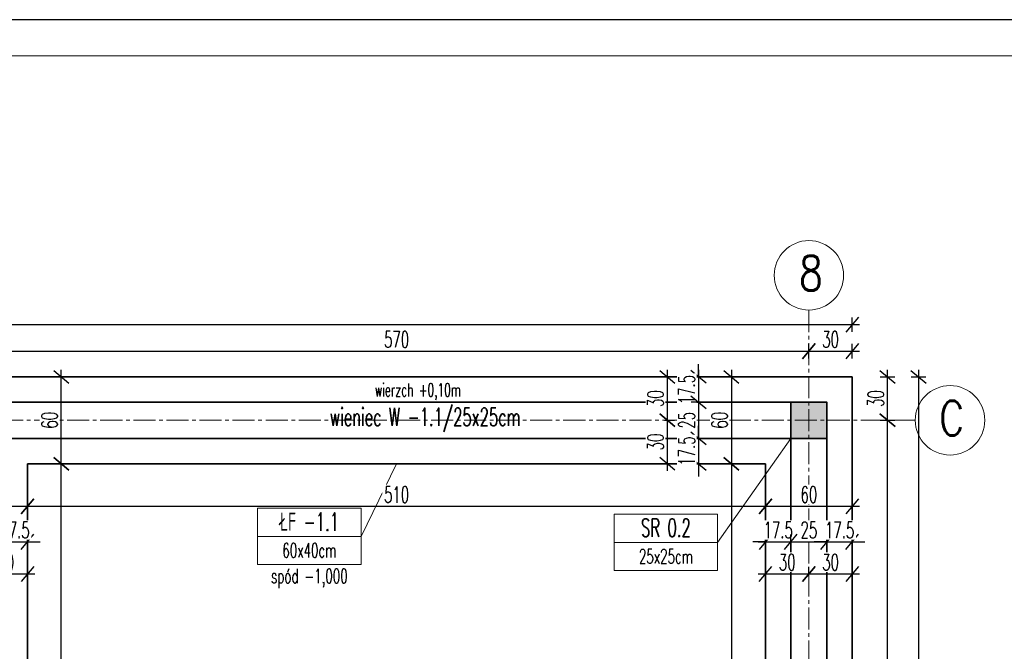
# Model space of a CAD drawing. Header units: centimetres. Extents: x 125945 to 146944, y 20629 to 31773.
# Tile 64 of 80: x 143181 to 143862, y 27268 to 27704. Entities that reach past the tile are written whole.
import ezdxf

# ---------------------------------------------------------------- set-up
doc = ezdxf.new("R2010")
doc.units = ezdxf.units.CM
doc.linetypes.add('CENTER2', pattern=[28.575, 19.05, -3.175, 3.175, -3.175])
for name, color, linetype, lineweight in [('e-cad_cienkie', 88, 'Continuous', 15), ('e-cad_opisy', 7, 'Continuous', 15), ('e-cad_osie', 172, 'CENTER2', 9), ('e-cad_wymiary', 66, 'Continuous', 15), ('e-cad_wypelnienia', 254, 'Continuous', 9), ('K- OPISY', 40, 'Continuous', 15), ('K-FUNDAMENTY', 44, 'Continuous', 35), ('K-ŚCIANY KONSTRUKCYJNE', 16, 'Continuous', 35), ('K-ŻELBET', 204, 'Continuous', 35)]:
    doc.layers.add(name, color=color, linetype=linetype, lineweight=lineweight)
doc.styles.add('e-cad_1', font='simplex.shx', dxfattribs={"width": 0.6})
doc.styles.add('e-cad_2', font='simplex.shx', dxfattribs={"width": 0.8})
doc.styles.add('simpl', font='simplex.shx', dxfattribs={"width": 0.6})
doc.dimstyles.new('e-cad_1_50_[cm]', dxfattribs={"dimscale": 5, "dimtxt": 2.25, "dimasz": 1.75, "dimexe": 1, "dimexo": 0, "dimgap": 0.5, "dimtad": 1, "dimdec": 1, "dimrnd": 0.5, "dimdsep": 46, "dimtxsty": 'simpl', "dimblk": 'OBLIQUE', "dimcen": 0, "dimdle": 1, "dimclrd": 256, "dimclre": 256, "dimclrt": 256, "dimadec": 0, "dimazin": 0, "dimtfac": 1, "dimtdec": 1, "dimtix": 1, "dimtmove": 2, "dimatfit": 3, "dimldrblk": 'OBLIQUE', "dimfxl": 1, "dimfxlon": 1, "dimtfill": 1, "dimarcsym": 0})

# ---------------------------------------------------------------- blocks, each defined once
blk = doc.blocks.new('_Oblique')
at = {"color": 0, "linetype": 'ByBlock', "lineweight": -2}
blk.add_line((0.5, 0.6), (-0.5, -0.6), dxfattribs=at)
blk = doc.blocks.new('*D3548')
at = {"layer": 'Defpoints', "color": 0}
for p in [(143126.9, 27397.41), (143186.9, 27397.41), (143186.9, 27367.94)]:
    blk.add_point(p, dxfattribs=at)
at = {"layer": 'e-cad_wymiary', "lineweight": -2, "ltscale": 2}
for p, q in [((143126.9, 27372.94), (143126.9, 27362.94)), ((143186.9, 27372.94), (143186.9, 27362.94)), ((143121.9, 27367.94), (143191.9, 27367.94))]:
    blk.add_line(p, q, dxfattribs=at)
at = {"layer": 'e-cad_wymiary', "lineweight": -2, "xscale": 8.75, "yscale": 8.75, "zscale": 8.75, "rotation": 180}
blk.add_blockref('_Oblique', (143126.9, 27367.94), dxfattribs=at)
at = {"layer": 'e-cad_wymiary', "lineweight": -2, "xscale": 8.75, "yscale": 8.75, "zscale": 8.75}
blk.add_blockref('_Oblique', (143186.9, 27367.94), dxfattribs=at)
at = {"layer": 'e-cad_wymiary', "ltscale": 2, "insert": (143156.9, 27376.06), "char_height": 11.25, "attachment_point": 5, "style": 'simpl', "bg_fill": 3, "box_fill_scale": 1.1, "bg_fill_color": 256, "bg_fill_true_color": 13158600, "bg_fill_transparency": 0}
blk.add_mtext('60', dxfattribs=at)
blk = doc.blocks.new('*D3549')
at = {"layer": 'Defpoints', "color": 0}
for p in [(143186.9, 27397.41), (143696.9, 27384.22), (143696.9, 27367.94)]:
    blk.add_point(p, dxfattribs=at)
at = {"layer": 'e-cad_wymiary', "lineweight": -2, "ltscale": 2}
for p, q in [((143186.9, 27372.94), (143186.9, 27362.94)), ((143696.9, 27372.94), (143696.9, 27362.94)), ((143181.9, 27367.94), (143701.9, 27367.94))]:
    blk.add_line(p, q, dxfattribs=at)
at = {"layer": 'e-cad_wymiary', "lineweight": -2, "xscale": 8.75, "yscale": 8.75, "zscale": 8.75, "rotation": 180}
blk.add_blockref('_Oblique', (143186.9, 27367.94), dxfattribs=at)
at = {"layer": 'e-cad_wymiary', "lineweight": -2, "xscale": 8.75, "yscale": 8.75, "zscale": 8.75}
blk.add_blockref('_Oblique', (143696.9, 27367.94), dxfattribs=at)
at = {"layer": 'e-cad_wymiary', "ltscale": 2, "insert": (143441.9, 27376.06), "char_height": 11.25, "attachment_point": 5, "style": 'simpl', "bg_fill": 3, "box_fill_scale": 1.1, "bg_fill_color": 256, "bg_fill_true_color": 13158600, "bg_fill_transparency": 0}
blk.add_mtext('510', dxfattribs=at)
blk = doc.blocks.new('*D3550')
at = {"layer": 'Defpoints', "color": 0}
for p in [(143696.9, 27384.22), (143756.9, 27382.74), (143756.9, 27367.94)]:
    blk.add_point(p, dxfattribs=at)
at = {"layer": 'e-cad_wymiary', "lineweight": -2, "ltscale": 2}
for p, q in [((143696.9, 27372.94), (143696.9, 27362.94)), ((143756.9, 27372.94), (143756.9, 27362.94)), ((143691.9, 27367.94), (143761.9, 27367.94))]:
    blk.add_line(p, q, dxfattribs=at)
at = {"layer": 'e-cad_wymiary', "lineweight": -2, "xscale": 8.75, "yscale": 8.75, "zscale": 8.75, "rotation": 180}
blk.add_blockref('_Oblique', (143696.9, 27367.94), dxfattribs=at)
at = {"layer": 'e-cad_wymiary', "lineweight": -2, "xscale": 8.75, "yscale": 8.75, "zscale": 8.75}
blk.add_blockref('_Oblique', (143756.9, 27367.94), dxfattribs=at)
at = {"layer": 'e-cad_wymiary', "ltscale": 2, "insert": (143726.9, 27376.06), "char_height": 11.25, "attachment_point": 5, "style": 'simpl', "bg_fill": 3, "box_fill_scale": 1.1, "bg_fill_color": 256, "bg_fill_true_color": 13158600, "bg_fill_transparency": 0}
blk.add_mtext('60', dxfattribs=at)
blk = doc.blocks.new('*D3564')
at = {"layer": 'Defpoints', "color": 0}
for p in [(143673.33, 27457.41), (143673.33, 27397.41), (143673.33, 27397.41)]:
    blk.add_point(p, dxfattribs=at)
at = {"layer": 'e-cad_wymiary', "lineweight": -2, "ltscale": 2}
for p, q in [((143673.33, 27462.41), (143673.33, 27392.41)), ((143673.33, 27457.41), (143668.33, 27457.41)), ((143673.33, 27397.41), (143668.33, 27397.41))]:
    blk.add_line(p, q, dxfattribs=at)
at = {"layer": 'e-cad_wymiary', "lineweight": -2, "xscale": 8.75, "yscale": 8.75, "zscale": 8.75}
for p, rotation in [((143673.33, 27457.41), 90), ((143673.33, 27397.41), 270)]:
    blk.add_blockref('_Oblique', p, dxfattribs=dict(at, rotation=rotation))
at = {"layer": 'e-cad_wymiary', "ltscale": 2, "insert": (143665.2, 27427.41), "char_height": 11.25, "attachment_point": 5, "rotation": 90, "style": 'simpl', "bg_fill": 3, "box_fill_scale": 1.1, "bg_fill_color": 256, "bg_fill_true_color": 13158600, "bg_fill_transparency": 0}
blk.add_mtext('60', dxfattribs=at)
blk = doc.blocks.new('*D3565')
at = {"layer": 'Defpoints', "color": 0}
for p in [(143673.33, 27397.41), (143673.33, 26647.41), (143673.33, 26647.41)]:
    blk.add_point(p, dxfattribs=at)
at = {"layer": 'e-cad_wymiary', "lineweight": -2, "ltscale": 2}
for p, q in [((143673.33, 27402.41), (143673.33, 26642.41)), ((143673.33, 27397.41), (143668.33, 27397.41)), ((143673.33, 26647.41), (143668.33, 26647.41))]:
    blk.add_line(p, q, dxfattribs=at)
at = {"layer": 'e-cad_wymiary', "lineweight": -2, "xscale": 8.75, "yscale": 8.75, "zscale": 8.75}
for p, rotation in [((143673.33, 27397.41), 90), ((143673.33, 26647.41), 270)]:
    blk.add_blockref('_Oblique', p, dxfattribs=dict(at, rotation=rotation))
at = {"layer": 'e-cad_wymiary', "ltscale": 2, "insert": (143665.2, 27022.41), "char_height": 11.25, "attachment_point": 5, "rotation": 90, "style": 'simpl', "bg_fill": 3, "box_fill_scale": 1.1, "bg_fill_color": 256, "bg_fill_true_color": 13158600, "bg_fill_transparency": 0}
blk.add_mtext('750', dxfattribs=at)
blk = doc.blocks.new('*D3616')
at = {"layer": 'Defpoints', "color": 0}
for p in [(143186.9, 27343.42), (143169.4, 27330.99), (143186.9, 27327.52)]:
    blk.add_point(p, dxfattribs=at)
at = {"layer": 'e-cad_wymiary', "lineweight": -2, "ltscale": 2}
for p, q in [((143169.4, 27338.42), (143169.4, 27348.42)), ((143186.9, 27338.42), (143186.9, 27348.42)), ((143169.4, 27343.42), (143160.65, 27343.42)), ((143164.4, 27343.42), (143191.9, 27343.42)), ((143186.9, 27343.42), (143195.65, 27343.42))]:
    blk.add_line(p, q, dxfattribs=at)
at = {"layer": 'e-cad_wymiary', "lineweight": -2, "xscale": 8.75, "yscale": 8.75, "zscale": 8.75}
blk.add_blockref('_Oblique', (143169.4, 27343.42), dxfattribs=at)
at = {"layer": 'e-cad_wymiary', "lineweight": -2, "xscale": 8.75, "yscale": 8.75, "zscale": 8.75, "rotation": 180}
blk.add_blockref('_Oblique', (143186.9, 27343.42), dxfattribs=at)
at = {"layer": 'e-cad_wymiary', "ltscale": 2, "insert": (143178.15, 27351.55), "char_height": 11.25, "attachment_point": 5, "style": 'simpl', "bg_fill": 3, "box_fill_scale": 1.1, "bg_fill_color": 256, "bg_fill_true_color": 13158600, "bg_fill_transparency": 0}
blk.add_mtext('17.5', dxfattribs=at)
blk = doc.blocks.new('*D3618')
at = {"layer": 'Defpoints', "color": 0}
for p in [(143156.9, 27319.71), (143186.9, 27321.16), (143186.9, 27310.17)]:
    blk.add_point(p, dxfattribs=at)
at = {"layer": 'e-cad_wymiary', "lineweight": -2, "ltscale": 2}
for p, q in [((143156.9, 27319.71), (143156.9, 27326.16)), ((143186.9, 27316.16), (143186.9, 27326.16)), ((143151.9, 27321.16), (143191.9, 27321.16))]:
    blk.add_line(p, q, dxfattribs=at)
at = {"layer": 'e-cad_wymiary', "lineweight": -2, "xscale": 8.75, "yscale": 8.75, "zscale": 8.75, "rotation": 180}
blk.add_blockref('_Oblique', (143156.9, 27321.16), dxfattribs=at)
at = {"layer": 'e-cad_wymiary', "lineweight": -2, "xscale": 8.75, "yscale": 8.75, "zscale": 8.75}
blk.add_blockref('_Oblique', (143186.9, 27321.16), dxfattribs=at)
at = {"layer": 'e-cad_wymiary', "ltscale": 2, "insert": (143171.9, 27329.28), "char_height": 11.25, "attachment_point": 5, "style": 'simpl', "bg_fill": 3, "box_fill_scale": 1.1, "bg_fill_color": 256, "bg_fill_true_color": 13158600, "bg_fill_transparency": 0}
blk.add_mtext('30', dxfattribs=at)
blk = doc.blocks.new('*D3619')
at = {"layer": 'Defpoints', "color": 0}
for p in [(143714.4, 27343.42), (143696.9, 27329.74), (143714.4, 27329.74)]:
    blk.add_point(p, dxfattribs=at)
at = {"layer": 'e-cad_wymiary', "lineweight": -2, "ltscale": 2}
for p, q in [((143696.9, 27338.42), (143696.9, 27348.42)), ((143714.4, 27338.42), (143714.4, 27348.42)), ((143696.9, 27343.42), (143688.15, 27343.42)), ((143691.9, 27343.42), (143719.4, 27343.42)), ((143714.4, 27343.42), (143723.15, 27343.42))]:
    blk.add_line(p, q, dxfattribs=at)
at = {"layer": 'e-cad_wymiary', "lineweight": -2, "xscale": 8.75, "yscale": 8.75, "zscale": 8.75}
blk.add_blockref('_Oblique', (143696.9, 27343.42), dxfattribs=at)
at = {"layer": 'e-cad_wymiary', "lineweight": -2, "xscale": 8.75, "yscale": 8.75, "zscale": 8.75, "rotation": 180}
blk.add_blockref('_Oblique', (143714.4, 27343.42), dxfattribs=at)
at = {"layer": 'e-cad_wymiary', "ltscale": 2, "insert": (143705.65, 27351.55), "char_height": 11.25, "attachment_point": 5, "style": 'simpl', "bg_fill": 3, "box_fill_scale": 1.1, "bg_fill_color": 256, "bg_fill_true_color": 13158600, "bg_fill_transparency": 0}
blk.add_mtext('17.5', dxfattribs=at)
blk = doc.blocks.new('*D3620')
at = {"layer": 'Defpoints', "color": 0}
for p in [(143739.4, 27343.42), (143714.4, 27329.74), (143739.4, 27330.99)]:
    blk.add_point(p, dxfattribs=at)
at = {"layer": 'e-cad_wymiary', "lineweight": -2, "ltscale": 2}
for p, q in [((143714.4, 27338.42), (143714.4, 27348.42)), ((143739.4, 27338.42), (143739.4, 27348.42)), ((143709.4, 27343.42), (143744.4, 27343.42))]:
    blk.add_line(p, q, dxfattribs=at)
at = {"layer": 'e-cad_wymiary', "lineweight": -2, "xscale": 8.75, "yscale": 8.75, "zscale": 8.75, "rotation": 180}
blk.add_blockref('_Oblique', (143714.4, 27343.42), dxfattribs=at)
at = {"layer": 'e-cad_wymiary', "lineweight": -2, "xscale": 8.75, "yscale": 8.75, "zscale": 8.75}
blk.add_blockref('_Oblique', (143739.4, 27343.42), dxfattribs=at)
at = {"layer": 'e-cad_wymiary', "ltscale": 2, "insert": (143726.9, 27351.55), "char_height": 11.25, "attachment_point": 5, "style": 'simpl', "bg_fill": 3, "box_fill_scale": 1.1, "bg_fill_color": 256, "bg_fill_true_color": 13158600, "bg_fill_transparency": 0}
blk.add_mtext('25', dxfattribs=at)
blk = doc.blocks.new('*D3621')
at = {"layer": 'Defpoints', "color": 0}
for p in [(143756.9, 27343.42), (143739.4, 27330.99), (143756.9, 27327.52)]:
    blk.add_point(p, dxfattribs=at)
at = {"layer": 'e-cad_wymiary', "lineweight": -2, "ltscale": 2}
for p, q in [((143739.4, 27338.42), (143739.4, 27348.42)), ((143756.9, 27338.42), (143756.9, 27348.42)), ((143739.4, 27343.42), (143730.65, 27343.42)), ((143734.4, 27343.42), (143761.9, 27343.42)), ((143756.9, 27343.42), (143765.65, 27343.42))]:
    blk.add_line(p, q, dxfattribs=at)
at = {"layer": 'e-cad_wymiary', "lineweight": -2, "xscale": 8.75, "yscale": 8.75, "zscale": 8.75}
blk.add_blockref('_Oblique', (143739.4, 27343.42), dxfattribs=at)
at = {"layer": 'e-cad_wymiary', "lineweight": -2, "xscale": 8.75, "yscale": 8.75, "zscale": 8.75, "rotation": 180}
blk.add_blockref('_Oblique', (143756.9, 27343.42), dxfattribs=at)
at = {"layer": 'e-cad_wymiary', "ltscale": 2, "insert": (143748.15, 27351.55), "char_height": 11.25, "attachment_point": 5, "style": 'simpl', "bg_fill": 3, "box_fill_scale": 1.1, "bg_fill_color": 256, "bg_fill_true_color": 13158600, "bg_fill_transparency": 0}
blk.add_mtext('17.5', dxfattribs=at)
blk = doc.blocks.new('*D3622')
at = {"layer": 'Defpoints', "color": 0}
for p in [(143696.9, 27319.71), (143726.9, 27321.16), (143726.9, 27319.71)]:
    blk.add_point(p, dxfattribs=at)
at = {"layer": 'e-cad_wymiary', "lineweight": -2, "ltscale": 2}
for p, q in [((143696.9, 27319.71), (143696.9, 27326.16)), ((143726.9, 27319.71), (143726.9, 27326.16)), ((143691.9, 27321.16), (143731.9, 27321.16))]:
    blk.add_line(p, q, dxfattribs=at)
at = {"layer": 'e-cad_wymiary', "lineweight": -2, "xscale": 8.75, "yscale": 8.75, "zscale": 8.75, "rotation": 180}
blk.add_blockref('_Oblique', (143696.9, 27321.16), dxfattribs=at)
at = {"layer": 'e-cad_wymiary', "lineweight": -2, "xscale": 8.75, "yscale": 8.75, "zscale": 8.75}
blk.add_blockref('_Oblique', (143726.9, 27321.16), dxfattribs=at)
at = {"layer": 'e-cad_wymiary', "ltscale": 2, "insert": (143711.9, 27329.28), "char_height": 11.25, "attachment_point": 5, "style": 'simpl', "bg_fill": 3, "box_fill_scale": 1.1, "bg_fill_color": 256, "bg_fill_true_color": 13158600, "bg_fill_transparency": 0}
blk.add_mtext('30', dxfattribs=at)
blk = doc.blocks.new('*D3623')
at = {"layer": 'Defpoints', "color": 0}
for p in [(143726.9, 27319.71), (143756.9, 27321.16), (143756.9, 27310.17)]:
    blk.add_point(p, dxfattribs=at)
at = {"layer": 'e-cad_wymiary', "lineweight": -2, "ltscale": 2}
for p, q in [((143726.9, 27319.71), (143726.9, 27326.16)), ((143756.9, 27316.16), (143756.9, 27326.16)), ((143721.9, 27321.16), (143761.9, 27321.16))]:
    blk.add_line(p, q, dxfattribs=at)
at = {"layer": 'e-cad_wymiary', "lineweight": -2, "xscale": 8.75, "yscale": 8.75, "zscale": 8.75, "rotation": 180}
blk.add_blockref('_Oblique', (143726.9, 27321.16), dxfattribs=at)
at = {"layer": 'e-cad_wymiary', "lineweight": -2, "xscale": 8.75, "yscale": 8.75, "zscale": 8.75}
blk.add_blockref('_Oblique', (143756.9, 27321.16), dxfattribs=at)
at = {"layer": 'e-cad_wymiary', "ltscale": 2, "insert": (143741.9, 27329.28), "char_height": 11.25, "attachment_point": 5, "style": 'simpl', "bg_fill": 3, "box_fill_scale": 1.1, "bg_fill_color": 256, "bg_fill_true_color": 13158600, "bg_fill_transparency": 0}
blk.add_mtext('30', dxfattribs=at)
blk = doc.blocks.new('*D3657')
at = {"layer": 'Defpoints', "color": 0}
for p in [(143650.63, 27457.41), (143650.63, 27439.92), (143650.63, 27439.92)]:
    blk.add_point(p, dxfattribs=at)
at = {"layer": 'e-cad_wymiary', "lineweight": -2, "ltscale": 2}
for p, q in [((143650.63, 27457.41), (143650.63, 27466.16)), ((143650.63, 27462.41), (143650.63, 27434.92)), ((143650.63, 27457.41), (143645.63, 27457.41)), ((143650.63, 27439.92), (143645.63, 27439.92)), ((143650.63, 27439.92), (143650.63, 27431.17))]:
    blk.add_line(p, q, dxfattribs=at)
at = {"layer": 'e-cad_wymiary', "lineweight": -2, "xscale": 8.75, "yscale": 8.75, "zscale": 8.75}
for p, rotation in [((143650.63, 27457.41), 270), ((143650.63, 27439.92), 90)]:
    blk.add_blockref('_Oblique', p, dxfattribs=dict(at, rotation=rotation))
at = {"layer": 'e-cad_wymiary', "ltscale": 2, "insert": (143642.5, 27448.67), "char_height": 11.25, "attachment_point": 5, "rotation": 90, "style": 'simpl', "bg_fill": 3, "box_fill_scale": 1.1, "bg_fill_color": 256, "bg_fill_true_color": 13158600, "bg_fill_transparency": 0}
blk.add_mtext('17.5', dxfattribs=at)
blk = doc.blocks.new('*D3658')
at = {"layer": 'Defpoints', "color": 0}
for p in [(143650.63, 27439.92), (143634.11, 27414.92), (143650.63, 27414.92)]:
    blk.add_point(p, dxfattribs=at)
at = {"layer": 'e-cad_wymiary', "lineweight": -2, "ltscale": 2}
for p, q in [((143650.63, 27444.92), (143650.63, 27409.92)), ((143650.63, 27439.92), (143645.63, 27439.92)), ((143645.63, 27414.92), (143655.63, 27414.92))]:
    blk.add_line(p, q, dxfattribs=at)
at = {"layer": 'e-cad_wymiary', "lineweight": -2, "xscale": 8.75, "yscale": 8.75, "zscale": 8.75}
for p, rotation in [((143650.63, 27439.92), 90), ((143650.63, 27414.92), 270)]:
    blk.add_blockref('_Oblique', p, dxfattribs=dict(at, rotation=rotation))
at = {"layer": 'e-cad_wymiary', "ltscale": 2, "insert": (143642.5, 27427.42), "char_height": 11.25, "attachment_point": 5, "rotation": 90, "style": 'simpl', "bg_fill": 3, "box_fill_scale": 1.1, "bg_fill_color": 256, "bg_fill_true_color": 13158600, "bg_fill_transparency": 0}
blk.add_mtext('25', dxfattribs=at)
blk = doc.blocks.new('*D3659')
at = {"layer": 'Defpoints', "color": 0}
blk.add_point((143650.63, 27397.41), dxfattribs=at)
at = {"layer": 'e-cad_wymiary', "lineweight": -2, "ltscale": 2}
for p, q in [((143650.63, 27414.92), (143650.63, 27423.67)), ((143650.63, 27419.92), (143650.63, 27392.41)), ((143645.63, 27414.92), (143655.63, 27414.92)), ((143645.63, 27397.41), (143655.63, 27397.41)), ((143650.63, 27397.41), (143650.63, 27388.66))]:
    blk.add_line(p, q, dxfattribs=at)
at = {"layer": 'e-cad_wymiary', "lineweight": -2, "xscale": 8.75, "yscale": 8.75, "zscale": 8.75}
for p, rotation in [((143650.63, 27414.92), 270), ((143650.63, 27397.41), 90)]:
    blk.add_blockref('_Oblique', p, dxfattribs=dict(at, rotation=rotation))
at = {"layer": 'e-cad_wymiary', "ltscale": 2, "insert": (143642.5, 27406.17), "char_height": 11.25, "attachment_point": 5, "rotation": 90, "style": 'simpl', "bg_fill": 3, "box_fill_scale": 1.1, "bg_fill_color": 256, "bg_fill_true_color": 13158600, "bg_fill_transparency": 0}
blk.add_mtext('17.5', dxfattribs=at)
at = {"layer": 'Defpoints', "color": 0}
for p in [(143634.11, 27414.92), (143634.11, 27397.41)]:
    blk.add_point(p, dxfattribs=at)
blk = doc.blocks.new('*D3660')
at = {"layer": 'Defpoints', "color": 0}
for p in [(143627.17, 27457.41), (143627.17, 27427.41), (143629.02, 27427.41)]:
    blk.add_point(p, dxfattribs=at)
at = {"layer": 'e-cad_wymiary', "lineweight": -2, "ltscale": 2}
for p, q in [((143629.02, 27462.41), (143629.02, 27422.41)), ((143627.17, 27457.41), (143634.02, 27457.41)), ((143627.17, 27427.41), (143634.02, 27427.41))]:
    blk.add_line(p, q, dxfattribs=at)
at = {"layer": 'e-cad_wymiary', "lineweight": -2, "xscale": 8.75, "yscale": 8.75, "zscale": 8.75}
for p, rotation in [((143629.02, 27457.41), 90), ((143629.02, 27427.41), 270)]:
    blk.add_blockref('_Oblique', p, dxfattribs=dict(at, rotation=rotation))
at = {"layer": 'e-cad_wymiary', "ltscale": 2, "insert": (143620.89, 27442.41), "char_height": 11.25, "attachment_point": 5, "rotation": 90, "style": 'simpl', "bg_fill": 3, "box_fill_scale": 1.1, "bg_fill_color": 256, "bg_fill_true_color": 13158600, "bg_fill_transparency": 0}
blk.add_mtext('30', dxfattribs=at)
blk = doc.blocks.new('*D3661')
at = {"layer": 'Defpoints', "color": 0}
for p in [(143627.17, 27427.41), (143629.02, 27397.41), (143629.02, 27397.41)]:
    blk.add_point(p, dxfattribs=at)
at = {"layer": 'e-cad_wymiary', "lineweight": -2, "ltscale": 2}
for p, q in [((143627.17, 27427.41), (143634.02, 27427.41)), ((143629.02, 27432.41), (143629.02, 27392.41)), ((143629.02, 27397.41), (143634.02, 27397.41))]:
    blk.add_line(p, q, dxfattribs=at)
at = {"layer": 'e-cad_wymiary', "lineweight": -2, "xscale": 8.75, "yscale": 8.75, "zscale": 8.75}
for p, rotation in [((143629.02, 27427.41), 90), ((143629.02, 27397.41), 270)]:
    blk.add_blockref('_Oblique', p, dxfattribs=dict(at, rotation=rotation))
at = {"layer": 'e-cad_wymiary', "ltscale": 2, "insert": (143620.89, 27412.41), "char_height": 11.25, "attachment_point": 5, "rotation": 90, "style": 'simpl', "bg_fill": 3, "box_fill_scale": 1.1, "bg_fill_color": 256, "bg_fill_true_color": 13158600, "bg_fill_transparency": 0}
blk.add_mtext('30', dxfattribs=at)
blk = doc.blocks.new('*D3668')
at = {"layer": 'Defpoints', "color": 0}
for p in [(143186.9, 27397.41), (143210.17, 27397.41), (143210.17, 26647.41)]:
    blk.add_point(p, dxfattribs=at)
at = {"layer": 'e-cad_wymiary', "lineweight": -2, "ltscale": 2}
for p, q in [((143210.17, 26642.41), (143210.17, 27402.41)), ((143205.17, 27397.41), (143215.17, 27397.41)), ((143210.17, 26647.41), (143205.17, 26647.41))]:
    blk.add_line(p, q, dxfattribs=at)
at = {"layer": 'e-cad_wymiary', "lineweight": -2, "xscale": 8.75, "yscale": 8.75, "zscale": 8.75}
for p, rotation in [((143210.17, 27397.41), 90), ((143210.17, 26647.41), 270)]:
    blk.add_blockref('_Oblique', p, dxfattribs=dict(at, rotation=rotation))
at = {"layer": 'e-cad_wymiary', "ltscale": 2, "insert": (143202.04, 27022.41), "char_height": 11.25, "attachment_point": 5, "rotation": 90, "style": 'simpl', "bg_fill": 3, "box_fill_scale": 1.1, "bg_fill_color": 256, "bg_fill_true_color": 13158600, "bg_fill_transparency": 0}
blk.add_mtext('750', dxfattribs=at)
blk = doc.blocks.new('*D3669')
at = {"layer": 'Defpoints', "color": 0}
for p in [(143186.9, 27457.41), (143210.17, 27457.41), (143186.9, 27397.41)]:
    blk.add_point(p, dxfattribs=at)
at = {"layer": 'e-cad_wymiary', "lineweight": -2, "ltscale": 2}
for p, q in [((143210.17, 27392.41), (143210.17, 27462.41)), ((143205.17, 27457.41), (143215.17, 27457.41)), ((143205.17, 27397.41), (143215.17, 27397.41))]:
    blk.add_line(p, q, dxfattribs=at)
at = {"layer": 'e-cad_wymiary', "lineweight": -2, "xscale": 8.75, "yscale": 8.75, "zscale": 8.75}
for p, rotation in [((143210.17, 27457.41), 90), ((143210.17, 27397.41), 270)]:
    blk.add_blockref('_Oblique', p, dxfattribs=dict(at, rotation=rotation))
at = {"layer": 'e-cad_wymiary', "ltscale": 2, "insert": (143202.04, 27427.41), "char_height": 11.25, "attachment_point": 5, "rotation": 90, "style": 'simpl', "bg_fill": 3, "box_fill_scale": 1.1, "bg_fill_color": 256, "bg_fill_true_color": 13158600, "bg_fill_transparency": 0}
blk.add_mtext('60', dxfattribs=at)
blk = doc.blocks.new('*D3839')
at = {"layer": 'Defpoints', "color": 0}
for p in [(143756.9, 27427.41), (143781.2, 27427.41), (143756.9, 27021.6)]:
    blk.add_point(p, dxfattribs=at)
at = {"layer": 'e-cad_wymiary', "lineweight": -2, "ltscale": 2}
for p, q in [((143776.2, 27427.41), (143786.2, 27427.41)), ((143781.2, 27016.6), (143781.2, 27432.41)), ((143776.2, 27021.6), (143786.2, 27021.6))]:
    blk.add_line(p, q, dxfattribs=at)
at = {"layer": 'e-cad_wymiary', "lineweight": -2, "xscale": 8.75, "yscale": 8.75, "zscale": 8.75}
for p, rotation in [((143781.2, 27427.41), 90), ((143781.2, 27021.6), 270)]:
    blk.add_blockref('_Oblique', p, dxfattribs=dict(at, rotation=rotation))
at = {"layer": 'e-cad_wymiary', "ltscale": 2, "insert": (143773.08, 27224.51), "char_height": 11.25, "attachment_point": 5, "rotation": 90, "style": 'simpl', "bg_fill": 3, "box_fill_scale": 1.1, "bg_fill_color": 256, "bg_fill_true_color": 13158600, "bg_fill_transparency": 0}
blk.add_mtext('406', dxfattribs=at)
blk = doc.blocks.new('*D3840')
at = {"layer": 'Defpoints', "color": 0}
for p in [(143756.9, 27457.41), (143781.2, 27457.41), (143756.9, 27427.41)]:
    blk.add_point(p, dxfattribs=at)
at = {"layer": 'e-cad_wymiary', "lineweight": -2, "ltscale": 2}
for p, q in [((143781.2, 27422.41), (143781.2, 27462.41)), ((143776.2, 27457.41), (143786.2, 27457.41)), ((143776.2, 27427.41), (143786.2, 27427.41))]:
    blk.add_line(p, q, dxfattribs=at)
at = {"layer": 'e-cad_wymiary', "lineweight": -2, "xscale": 8.75, "yscale": 8.75, "zscale": 8.75}
for p, rotation in [((143781.2, 27457.41), 90), ((143781.2, 27427.41), 270)]:
    blk.add_blockref('_Oblique', p, dxfattribs=dict(at, rotation=rotation))
at = {"layer": 'e-cad_wymiary', "ltscale": 2, "insert": (143773.08, 27442.41), "char_height": 11.25, "attachment_point": 5, "rotation": 90, "style": 'simpl', "bg_fill": 3, "box_fill_scale": 1.1, "bg_fill_color": 256, "bg_fill_true_color": 13158600, "bg_fill_transparency": 0}
blk.add_mtext('30', dxfattribs=at)
blk = doc.blocks.new('*D3841')
at = {"layer": 'Defpoints', "color": 0}
for p in [(143756.9, 27457.41), (143756.9, 26587.41), (143802.67, 26587.41)]:
    blk.add_point(p, dxfattribs=at)
at = {"layer": 'e-cad_wymiary', "lineweight": -2, "ltscale": 2}
for p, q in [((143802.67, 27462.41), (143802.67, 26582.41)), ((143797.67, 27457.41), (143807.67, 27457.41)), ((143797.67, 26587.41), (143807.67, 26587.41))]:
    blk.add_line(p, q, dxfattribs=at)
at = {"layer": 'e-cad_wymiary', "lineweight": -2, "xscale": 8.75, "yscale": 8.75, "zscale": 8.75}
for p, rotation in [((143802.67, 27457.41), 90), ((143802.67, 26587.41), 270)]:
    blk.add_blockref('_Oblique', p, dxfattribs=dict(at, rotation=rotation))
at = {"layer": 'e-cad_wymiary', "ltscale": 2, "insert": (143794.54, 27022.41), "char_height": 11.25, "attachment_point": 5, "rotation": 90, "style": 'simpl', "bg_fill": 3, "box_fill_scale": 1.1, "bg_fill_color": 256, "bg_fill_true_color": 13158600, "bg_fill_transparency": 0}
blk.add_mtext('870', dxfattribs=at)
blk = doc.blocks.new('*D3849')
at = {"layer": 'Defpoints', "color": 0}
for p in [(143726.9, 27475.25), (143156.9, 27457.41), (143726.9, 27457.41)]:
    blk.add_point(p, dxfattribs=at)
at = {"layer": 'e-cad_wymiary', "lineweight": -2, "ltscale": 2}
for p, q in [((143151.9, 27475.25), (143731.9, 27475.25)), ((143156.9, 27470.25), (143156.9, 27480.25)), ((143726.9, 27470.25), (143726.9, 27480.25))]:
    blk.add_line(p, q, dxfattribs=at)
at = {"layer": 'e-cad_wymiary', "lineweight": -2, "xscale": 8.75, "yscale": 8.75, "zscale": 8.75, "rotation": 180}
blk.add_blockref('_Oblique', (143156.9, 27475.25), dxfattribs=at)
at = {"layer": 'e-cad_wymiary', "lineweight": -2, "xscale": 8.75, "yscale": 8.75, "zscale": 8.75}
blk.add_blockref('_Oblique', (143726.9, 27475.25), dxfattribs=at)
at = {"layer": 'e-cad_wymiary', "ltscale": 2, "insert": (143441.9, 27483.37), "char_height": 11.25, "attachment_point": 5, "style": 'simpl', "bg_fill": 3, "box_fill_scale": 1.1, "bg_fill_color": 256, "bg_fill_true_color": 13158600, "bg_fill_transparency": 0}
blk.add_mtext('570', dxfattribs=at)
blk = doc.blocks.new('*D3850')
at = {"layer": 'Defpoints', "color": 0}
for p in [(143756.9, 27475.25), (143726.9, 27457.41), (143756.9, 27457.41)]:
    blk.add_point(p, dxfattribs=at)
at = {"layer": 'e-cad_wymiary', "lineweight": -2, "ltscale": 2}
for p, q in [((143721.9, 27475.25), (143761.9, 27475.25)), ((143726.9, 27470.25), (143726.9, 27480.25)), ((143756.9, 27470.25), (143756.9, 27480.25))]:
    blk.add_line(p, q, dxfattribs=at)
at = {"layer": 'e-cad_wymiary', "lineweight": -2, "xscale": 8.75, "yscale": 8.75, "zscale": 8.75, "rotation": 180}
blk.add_blockref('_Oblique', (143726.9, 27475.25), dxfattribs=at)
at = {"layer": 'e-cad_wymiary', "lineweight": -2, "xscale": 8.75, "yscale": 8.75, "zscale": 8.75}
blk.add_blockref('_Oblique', (143756.9, 27475.25), dxfattribs=at)
at = {"layer": 'e-cad_wymiary', "ltscale": 2, "insert": (143741.9, 27483.37), "char_height": 11.25, "attachment_point": 5, "style": 'simpl', "bg_fill": 3, "box_fill_scale": 1.1, "bg_fill_color": 256, "bg_fill_true_color": 13158600, "bg_fill_transparency": 0}
blk.add_mtext('30', dxfattribs=at)
blk = doc.blocks.new('*D3851')
at = {"layer": 'Defpoints', "color": 0}
for p in [(140426.9, 27493.54), (140426.9, 27457.41), (143756.9, 27457.41)]:
    blk.add_point(p, dxfattribs=at)
at = {"layer": 'e-cad_wymiary', "lineweight": -2, "ltscale": 2}
for p, q in [((140426.9, 27488.54), (140426.9, 27498.54)), ((143756.9, 27488.54), (143756.9, 27498.54)), ((143761.9, 27493.54), (140421.9, 27493.54))]:
    blk.add_line(p, q, dxfattribs=at)
at = {"layer": 'e-cad_wymiary', "lineweight": -2, "xscale": 8.75, "yscale": 8.75, "zscale": 8.75, "rotation": 180}
blk.add_blockref('_Oblique', (140426.9, 27493.54), dxfattribs=at)
at = {"layer": 'e-cad_wymiary', "lineweight": -2, "xscale": 8.75, "yscale": 8.75, "zscale": 8.75}
blk.add_blockref('_Oblique', (143756.9, 27493.54), dxfattribs=at)
at = {"layer": 'e-cad_wymiary', "ltscale": 2, "insert": (142091.9, 27501.67), "char_height": 11.25, "attachment_point": 5, "style": 'simpl', "bg_fill": 3, "box_fill_scale": 1.1, "bg_fill_color": 256, "bg_fill_true_color": 13158600, "bg_fill_transparency": 0}
blk.add_mtext('3330', dxfattribs=at)

msp = doc.modelspace()

# ---------------------------------------------------------------- hatches: boundary and pattern name
at = {"layer": 'e-cad_wypelnienia', "ltscale": 0.8}
h = msp.add_hatch(dxfattribs=at)
h.set_pattern_fill('ANSI33', color=256, scale=2)
h.set_pattern_definition([(45, (140894.402, 24339.952), (-8.980256, 8.980256), []), (45, (140903.383, 24339.952), (-8.980256, 8.980256), [6.35, -3.175])])
h.paths.add_polyline_path([(140906.9, 27021.6), (140906.9, 27034.1), (140919.4, 27034.1), (140919.4, 27021.6)])
h.paths.add_polyline_path([(140894.4, 27021.6), (140894.4, 27034.1), (140906.9, 27034.1), (140906.9, 27021.6)])
h.paths.add_polyline_path([(143714.4, 26604.92), (143726.9, 26604.92), (143726.9, 26617.41), (143714.4, 26617.41)])
h.paths.add_polyline_path([(143726.9, 26604.92), (143739.4, 26604.92), (143739.4, 26617.41), (143726.9, 26617.41)])
h.paths.add_polyline_path([(143726.9, 26617.41), (143739.4, 26617.41), (143739.4, 26629.92), (143726.9, 26629.92)])
h.paths.add_polyline_path([(143714.4, 26617.41), (143726.9, 26617.41), (143726.9, 26629.92), (143714.4, 26629.92)])
h.paths.add_polyline_path([(143714.4, 27414.92), (143726.9, 27414.92), (143726.9, 27427.41), (143714.4, 27427.41)])
h.paths.add_polyline_path([(143726.9, 27414.92), (143739.4, 27414.92), (143739.4, 27427.41), (143726.9, 27427.41)])
h.paths.add_polyline_path([(143726.9, 27427.41), (143739.4, 27427.41), (143739.4, 27439.92), (143726.9, 27439.92)])
h.paths.add_polyline_path([(143714.4, 27427.41), (143726.9, 27427.41), (143726.9, 27439.92), (143714.4, 27439.92)])
h.paths.add_polyline_path([(140894.4, 27009.1), (140894.4, 27021.6), (140906.9, 27021.6), (140906.9, 27009.1)])
h.paths.add_polyline_path([(140906.9, 27009.1), (140906.9, 27021.6), (140919.4, 27021.6), (140919.4, 27009.1)])

# ---------------------------------------------------------------- linework, layer by layer
at = {"layer": 'Defpoints'}
msp.add_lwpolyline([(140133.77, 26219.46), (144533.77, 26219.46), (144533.77, 27704.46), (140133.77, 27704.46)], close=True, dxfattribs=at)
at = {"layer": 'e-cad_cienkie'}
msp.add_lwpolyline([(140283.77, 26244.46), (144508.77, 26244.46), (144508.77, 27679.46), (140283.77, 27679.46)], close=True, dxfattribs=at)
at = {"layer": 'e-cad_opisy'}
for centre in [(143726.9, 27527.67), (143824.44, 27427.41)]:
    msp.add_circle(centre, 24, dxfattribs=at)
at = {"layer": 'e-cad_osie', "ltscale": 0.8}
for p, q in [((143726.9, 27503.66), (143726.9, 26551.76)), ((140379.62, 27427.41), (143800.44, 27427.41))]:
    msp.add_line(p, q, dxfattribs=at)
at = {"layer": 'K- OPISY', "color": 3, "ltscale": 2}
msp.add_line((143663.79, 27342.99), (143714.4, 27414.92), dxfattribs=at)
at = {"layer": 'K- OPISY', "color": 32, "ltscale": 2}
msp.add_line((143417.34, 27347.17), (143441.9, 27397.41), dxfattribs=at)
at = {"layer": 'K- OPISY', "color": 32}
for points in [[(143417.34, 27366.62), (143345.87, 27366.62), (143345.87, 27347.17), (143417.34, 27347.17)], [(143417.34, 27347.17), (143345.87, 27347.17), (143345.87, 27327.72), (143417.34, 27327.72)]]:
    msp.add_lwpolyline(points, close=True, dxfattribs=at)
at = {"layer": 'K- OPISY', "color": 3}
for points in [[(143663.79, 27362.43), (143592.32, 27362.43), (143592.32, 27342.99), (143663.79, 27342.99)], [(143663.79, 27342.99), (143592.32, 27342.99), (143592.32, 27323.54), (143663.79, 27323.54)]]:
    msp.add_lwpolyline(points, close=True, dxfattribs=at)
at = {"layer": 'K-FUNDAMENTY', "ltscale": 0.8}
for p, q in [((140426.9, 27457.41), (143756.9, 27457.41)), ((143756.9, 27457.41), (143756.9, 26587.41)), ((143186.9, 27397.41), (143186.9, 26647.41)), ((143186.9, 27397.41), (143696.9, 27397.41)), ((143696.9, 27397.41), (143696.9, 26647.41))]:
    msp.add_line(p, q, dxfattribs=at)
at = {"layer": 'K-ŚCIANY KONSTRUKCYJNE', "ltscale": 0.8}
for p, q in [((143169.4, 27439.92), (143714.4, 27439.92)), ((143714.4, 27414.92), (143169.4, 27414.92)), ((143714.4, 27414.92), (143714.4, 26629.92)), ((143739.4, 26629.92), (143739.4, 27414.92))]:
    msp.add_line(p, q, dxfattribs=at)
at = {"layer": 'K-ŻELBET', "ltscale": 0.8}
msp.add_lwpolyline([(143714.4, 27414.92), (143739.4, 27414.92), (143739.4, 27439.92), (143714.4, 27439.92)], close=True, dxfattribs=at)

# ---------------------------------------------------------------- texts
at = {"layer": 'e-cad_opisy', "ltscale": 2, "style": 'e-cad_2', "width": 0.8}
for s, p in [('8', (143720.11, 27517.17)), ('C', (143816.94, 27416.92))]:
    msp.add_text(s, height=24, dxfattribs=at).set_placement(p)
at = {"layer": 'K- OPISY', "color": 2, "style": 'e-cad_1', "width": 0.6}
for s, height, p in [('wierzch +0,10m', 9, (143426.92, 27443.98)), ('wieniec W -1.1/25x25cm', 12.5, (143395.83, 27423.52))]:
    msp.add_text(s, height=height, dxfattribs=at).set_placement(p)
at = {"layer": 'K- OPISY', "color": 32, "width": 71.4626, "attachment_point": 5, "style": 'e-cad_1'}
for s, insert, char_height in [('ŁF -1.1', (143381.61, 27357.29), 12.5), ('60x40cm', (143381.61, 27337.47), 10), ('spód -1,000', (143381.61, 27318.06), 10)]:
    msp.add_mtext(s, dxfattribs=dict(at, insert=insert, char_height=char_height))
at = {"layer": 'K- OPISY', "color": 3, "width": 71.4626, "attachment_point": 5, "style": 'e-cad_1'}
for s, insert, char_height in [('SR 0.2', (143628.06, 27353.11), 12.5), ('25x25cm', (143628.06, 27333.29), 10)]:
    msp.add_mtext(s, dxfattribs=dict(at, insert=insert, char_height=char_height))

# ---------------------------------------------------------------- next in the draw order: dimensions: what is measured, and where the dimension line sits
at = {"layer": 'e-cad_wymiary', "ltscale": 2}
for base, p1, p2, picture, middle in [((143186.9, 27367.94), (143126.9, 27397.41), (143186.9, 27397.41), '*D3548', (143156.9, 27376.06)), ((143186.9, 27343.42), (143169.4, 27330.99), (143186.9, 27327.52), '*D3616', (143178.15, 27351.55)), ((143714.4, 27343.42), (143696.9, 27329.74), (143714.4, 27329.74), '*D3619', (143705.65, 27351.55))]:
    dim = msp.add_linear_dim(base=base, p1=p1, p2=p2, dimstyle='e-cad_1_50_[cm]', dxfattribs=at)
    dim.commit()
    dim.dimension.update_dxf_attribs({"geometry": picture, "text_midpoint": middle})

# ---------------------------------------------------------------- next in the draw order: dimensions: what is measured, and where the dimension line sits
for base, p1, p2, picture, middle in [((143696.9, 27367.94), (143186.9, 27397.41), (143696.9, 27384.22), '*D3549', (143441.9, 27376.06)), ((143739.4, 27343.42), (143714.4, 27329.74), (143739.4, 27330.99), '*D3620', (143726.9, 27351.55)), ((143186.9, 27321.16), (143156.9, 27319.71), (143186.9, 27310.17), '*D3618', (143171.9, 27329.28))]:
    dim = msp.add_linear_dim(base=base, p1=p1, p2=p2, dimstyle='e-cad_1_50_[cm]', dxfattribs=at)
    dim.commit()
    dim.dimension.update_dxf_attribs({"geometry": picture, "text_midpoint": middle})

# ---------------------------------------------------------------- next in the draw order: dimensions: what is measured, and where the dimension line sits
for base, p1, p2, picture, middle in [((143673.33, 27397.41), (143673.33, 27457.41), (143673.33, 27397.41), '*D3564', (143665.2, 27427.41)), ((143210.17, 27397.41), (143210.17, 26647.41), (143186.9, 27397.41), '*D3668', (143202.04, 27022.41))]:
    dim = msp.add_linear_dim(base=base, p1=p1, p2=p2, angle=90, dimstyle='e-cad_1_50_[cm]', dxfattribs=at)
    dim.commit()
    dim.dimension.update_dxf_attribs({"geometry": picture, "text_midpoint": middle})
for base, p1, p2, picture, middle in [((143756.9, 27367.94), (143696.9, 27384.22), (143756.9, 27382.74), '*D3550', (143726.9, 27376.06)), ((143756.9, 27343.42), (143739.4, 27330.99), (143756.9, 27327.52), '*D3621', (143748.15, 27351.55))]:
    dim = msp.add_linear_dim(base=base, p1=p1, p2=p2, dimstyle='e-cad_1_50_[cm]', dxfattribs=at)
    dim.commit()
    dim.dimension.update_dxf_attribs({"geometry": picture, "text_midpoint": middle})

# ---------------------------------------------------------------- next in the draw order: dimensions: what is measured, and where the dimension line sits
for base, p1, p2, picture, middle in [((143210.17, 27457.41), (143186.9, 27397.41), (143186.9, 27457.41), '*D3669', (143202.04, 27427.41)), ((143650.63, 27439.92), (143650.63, 27457.41), (143650.63, 27439.92), '*D3657', (143642.5, 27448.67)), ((143673.33, 26647.41), (143673.33, 27397.41), (143673.33, 26647.41), '*D3565', (143665.2, 27022.41))]:
    dim = msp.add_linear_dim(base=base, p1=p1, p2=p2, angle=90, dimstyle='e-cad_1_50_[cm]', dxfattribs=at)
    dim.commit()
    dim.dimension.update_dxf_attribs({"geometry": picture, "text_midpoint": middle})
dim = msp.add_linear_dim(base=(143726.9, 27321.16), p1=(143696.9, 27319.71), p2=(143726.9, 27319.71), dimstyle='e-cad_1_50_[cm]', dxfattribs=at)
dim.commit()
dim.dimension.update_dxf_attribs({"geometry": '*D3622', "text_midpoint": (143711.9, 27329.28)})

# ---------------------------------------------------------------- next in the draw order: dimensions: what is measured, and where the dimension line sits
dim = msp.add_linear_dim(base=(143650.63, 27414.92), p1=(143650.63, 27439.92), p2=(143634.11, 27414.92), angle=90, dimstyle='e-cad_1_50_[cm]', dxfattribs=at)
dim.commit()
dim.dimension.update_dxf_attribs({"geometry": '*D3658', "text_midpoint": (143642.5, 27427.42)})
dim = msp.add_linear_dim(base=(143756.9, 27321.16), p1=(143726.9, 27319.71), p2=(143756.9, 27310.17), dimstyle='e-cad_1_50_[cm]', dxfattribs=at)
dim.commit()
dim.dimension.update_dxf_attribs({"geometry": '*D3623', "text_midpoint": (143741.9, 27329.28)})

# ---------------------------------------------------------------- next in the draw order: dimensions: what is measured, and where the dimension line sits
for base, p1, p2, picture, middle in [((143781.2, 27427.41), (143756.9, 27021.6), (143756.9, 27427.41), '*D3839', (143773.08, 27224.51)), ((143650.63, 27397.41), (143634.11, 27414.92), (143634.11, 27397.41), '*D3659', (143642.5, 27406.17))]:
    dim = msp.add_linear_dim(base=base, p1=p1, p2=p2, angle=90, dimstyle='e-cad_1_50_[cm]', dxfattribs=at)
    dim.commit()
    dim.dimension.update_dxf_attribs({"geometry": picture, "text_midpoint": middle})

# ---------------------------------------------------------------- next in the draw order: dimensions: what is measured, and where the dimension line sits
for base, p1, p2, picture, middle in [((143629.02, 27427.41), (143627.17, 27457.41), (143627.17, 27427.41), '*D3660', (143620.89, 27442.41)), ((143781.2, 27457.41), (143756.9, 27427.41), (143756.9, 27457.41), '*D3840', (143773.08, 27442.41))]:
    dim = msp.add_linear_dim(base=base, p1=p1, p2=p2, angle=90, dimstyle='e-cad_1_50_[cm]', dxfattribs=at)
    dim.commit()
    dim.dimension.update_dxf_attribs({"geometry": picture, "text_midpoint": middle})

# ---------------------------------------------------------------- next in the draw order: dimensions: what is measured, and where the dimension line sits
dim = msp.add_linear_dim(base=(143726.9, 27475.25), p1=(143156.9, 27457.41), p2=(143726.9, 27457.41), dimstyle='e-cad_1_50_[cm]', dxfattribs=at)
dim.commit()
dim.dimension.update_dxf_attribs({"geometry": '*D3849', "text_midpoint": (143441.9, 27483.37)})
for base, p1, p2, picture, middle in [((143802.67, 26587.41), (143756.9, 27457.41), (143756.9, 26587.41), '*D3841', (143794.54, 27022.41)), ((143629.02, 27397.41), (143627.17, 27427.41), (143629.02, 27397.41), '*D3661', (143620.89, 27412.41))]:
    dim = msp.add_linear_dim(base=base, p1=p1, p2=p2, angle=90, dimstyle='e-cad_1_50_[cm]', dxfattribs=at)
    dim.commit()
    dim.dimension.update_dxf_attribs({"geometry": picture, "text_midpoint": middle})

# ---------------------------------------------------------------- next in the draw order: dimensions: what is measured, and where the dimension line sits
dim = msp.add_linear_dim(base=(143756.9, 27475.25), p1=(143726.9, 27457.41), p2=(143756.9, 27457.41), dimstyle='e-cad_1_50_[cm]', dxfattribs=at)
dim.commit()
dim.dimension.update_dxf_attribs({"geometry": '*D3850', "text_midpoint": (143741.9, 27483.37)})

# ---------------------------------------------------------------- next in the draw order: dimensions: what is measured, and where the dimension line sits
dim = msp.add_linear_dim(base=(140426.9, 27493.54), p1=(143756.9, 27457.41), p2=(140426.9, 27457.41), dimstyle='e-cad_1_50_[cm]', dxfattribs=at)
dim.commit()
dim.dimension.update_dxf_attribs({"geometry": '*D3851', "text_midpoint": (142091.9, 27501.67)})

doc.saveas('drawing.dxf')
